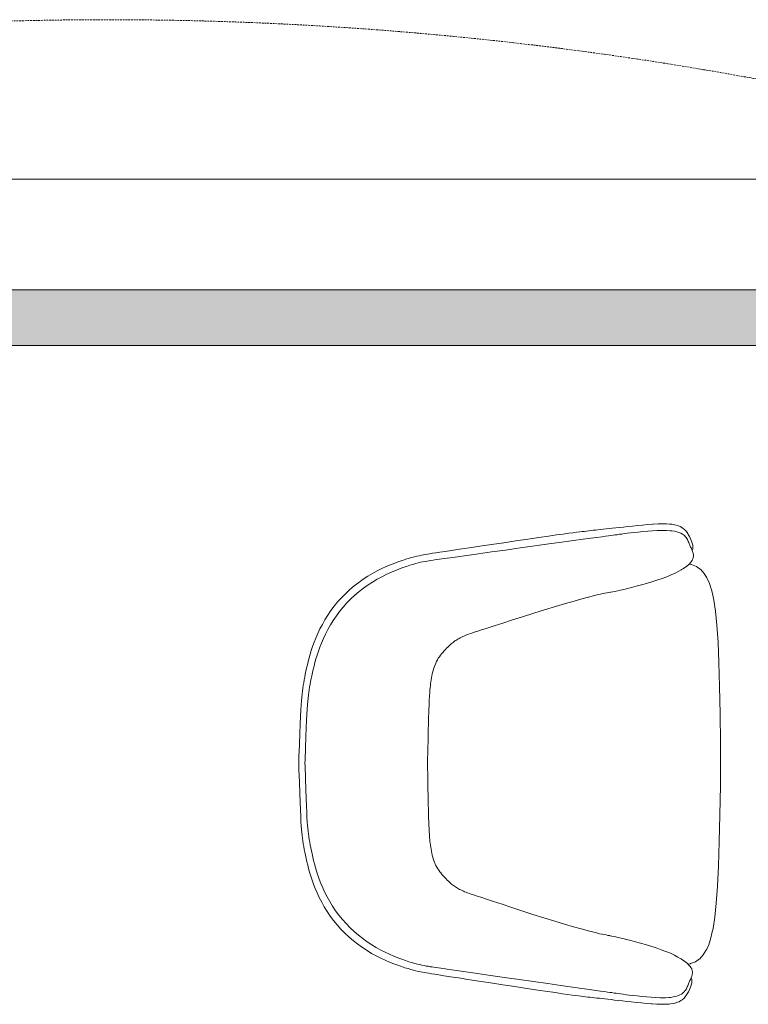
# Model space of a CAD drawing. Header units: millimetres. Extents: x -750 to 72845, y -24282 to 18874.
# Tile 87 of 154: x 59853 to 60855, y 17167 to 18521. Entities that reach past the tile are written whole.
import ezdxf

# ---------------------------------------------------------------- set-up
doc = ezdxf.new("R2010")
doc.units = ezdxf.units.MM
doc.header["$MEASUREMENT"] = 0
doc.linetypes.add('HIDDENX2', pattern=[0.75, 0.5, -0.25])
doc.layers.add('IRISH HOUSE_HYD AIRPORT_DRAINAGE LAYOUT 1$0$GREY SCALE', color=8, linetype='Continuous')
for name, color, linetype, lineweight in [('IRISH HOUSE_HYD AIRPORT_DRAINAGE LAYOUT 1$0$GREYSCALE', 8, 'Continuous', 0), ('M-MEP-ELLG-CABLE', 146, 'HIDDENX2', 20), ('M-MEP-ELPR-EQUIP', 6, 'Continuous', 20)]:
    doc.layers.add(name, color=color, linetype=linetype, lineweight=lineweight)

# ---------------------------------------------------------------- blocks, each defined once
blk = doc.blocks.new('IRISH HOUSE_HYD AIRPORT_DRAINAGE LAYOUT 1$0$FLOOR PLAN')
at = {"layer": 'IRISH HOUSE_HYD AIRPORT_DRAINAGE LAYOUT 1$0$GREYSCALE', "lineweight": 0, "ltscale": 0.25}
h = blk.add_hatch(color=8, dxfattribs=at)
h.dxf.hatch_style = 1
h.paths.add_polyline_path([(6935.6, 18149.4), (21163.6, 18149.4), (21163.6, 18073.2), (6935.6, 18073.2)])
at = {"layer": 'IRISH HOUSE_HYD AIRPORT_DRAINAGE LAYOUT 1$0$GREYSCALE', "color": 8, "lineweight": 0, "ltscale": 0.2}
blk.add_line((21163.6, 18301.8), (1808.8, 18301.8), dxfattribs=at)
at = {"layer": 'IRISH HOUSE_HYD AIRPORT_DRAINAGE LAYOUT 1$0$GREYSCALE', "color": 8, "lineweight": 0, "ltscale": 0.25}
for p, q in [((21163.6, 18149.4), (1806, 18149.4)), ((6935.6, 18149.4), (21163.6, 18149.4)), ((8543.7, 18149.4), (21163.6, 18149.4)), ((21163.6, 18073.2), (6935.6, 18073.2))]:
    blk.add_line(p, q, dxfattribs=at)
at = {"layer": 'IRISH HOUSE_HYD AIRPORT_DRAINAGE LAYOUT 1$0$GREYSCALE', "color": 8, "lineweight": 0}
for p, q in [((10645.1, 17819.2), (10648.4, 17819.6)), ((10648.4, 17819.6), (10651.9, 17819.9)), ((10651.9, 17819.9), (10655.6, 17820.3)), ((10655.6, 17820.3), (10659.5, 17820.8)), ((10659.5, 17820.8), (10663.7, 17821.2)), ((10663.7, 17821.2), (10668.2, 17821.7)), ((10668.2, 17821.7), (10673, 17822.2)), ((10673, 17822.2), (10678.1, 17822.8)), ((10678.1, 17822.8), (10683.6, 17823.4)), ((10683.6, 17823.4), (10689.5, 17824)), ((10689.5, 17824), (10695.8, 17824.7)), ((10695.8, 17824.7), (10702.6, 17825.4)), ((10702.6, 17825.4), (10709.6, 17826.1)), ((10709.6, 17826.1), (10716.6, 17826.7)), ((10716.6, 17826.7), (10723.4, 17827.2)), ((10723.4, 17827.2), (10724.5, 17827.3)), ((10724.5, 17827.3), (10731.2, 17827.6)), ((10731.2, 17827.6), (10737.4, 17827.8)), ((10737.4, 17827.8), (10742.8, 17827.7)), ((10742.8, 17827.7), (10747.5, 17827.4)), ((10747.5, 17827.4), (10749.9, 17827.2)), ((10749.9, 17827.2), (10753.7, 17826.5)), ((10753.7, 17826.5), (10756.2, 17826)), ((10756.2, 17826), (10759.2, 17825)), ((10759.2, 17825), (10761.6, 17824)), ((10761.6, 17824), (10763.8, 17822.6)), ((10763.8, 17822.6), (10765.8, 17821.4)), ((10765.8, 17821.4), (10767.9, 17819.6)), ((10767.9, 17819.6), (10770, 17817.3)), ((10535.7, 17804.4), (10551.9, 17806.8)), ((10551.9, 17806.8), (10567, 17809)), ((10567, 17809), (10580.5, 17810.9)), ((10580.5, 17810.9), (10591.6, 17812.5)), ((10591.6, 17812.5), (10600.8, 17813.8)), ((10600.8, 17813.8), (10608.3, 17814.8)), ((10608.3, 17814.8), (10614.3, 17815.6)), ((10614.3, 17815.6), (10619.2, 17816.3)), ((10627.9, 17806.6), (10614.8, 17804.8)), ((10619.2, 17816.3), (10623.3, 17816.8)), ((10623.3, 17816.8), (10626.7, 17817.2)), ((10626.7, 17817.2), (10629.8, 17817.5)), ((10638.5, 17808), (10627.9, 17806.6)), ((10629.8, 17817.5), (10632.8, 17817.9)), ((10632.8, 17817.9), (10635.8, 17818.2)), ((10635.8, 17818.2), (10638.8, 17818.5)), ((10646.9, 17809.2), (10638.5, 17808)), ((10638.8, 17818.5), (10641.9, 17818.9)), ((10641.9, 17818.9), (10645.1, 17819.2)), ((10653.6, 17810.1), (10646.9, 17809.2)), ((10658.8, 17810.8), (10653.6, 17810.1)), ((10663, 17811.3), (10658.8, 17810.8)), ((10666.3, 17811.7), (10663, 17811.3)), ((10669.2, 17812.1), (10666.3, 17811.7)), ((10672.1, 17812.5), (10669.2, 17812.1)), ((10674.9, 17812.9), (10672.1, 17812.5)), ((10677.9, 17813.4), (10674.9, 17812.9)), ((10681.1, 17813.8), (10677.9, 17813.4)), ((10684.6, 17814.3), (10681.1, 17813.8)), ((10688.6, 17814.8), (10684.6, 17814.3)), ((10693, 17815.3), (10688.6, 17814.8)), ((10698.1, 17815.9), (10693, 17815.3)), ((10703.9, 17816.5), (10698.1, 17815.9)), ((10710.2, 17817.2), (10703.9, 17816.5)), ((10716.8, 17817.8), (10710.2, 17817.2)), ((10723.3, 17818.3), (10716.8, 17817.8)), ((10729.7, 17818.6), (10723.3, 17818.3)), ((10735.6, 17818.8), (10729.7, 17818.6)), ((10737.3, 17818.8), (10735.6, 17818.8)), ((10742.9, 17818.8), (10737.3, 17818.8)), ((10747.7, 17818.4), (10742.9, 17818.8)), ((10749.8, 17818.2), (10747.7, 17818.4)), ((10753.8, 17817.6), (10749.8, 17818.2)), ((10755.8, 17817.2), (10753.8, 17817.6)), ((10758.3, 17816.4), (10755.8, 17817.2)), ((10760.8, 17815.6), (10758.3, 17816.4)), ((10762.4, 17814.9), (10760.8, 17815.6)), ((10764.6, 17813.6), (10762.4, 17814.9)), ((10766.1, 17812.7), (10764.6, 17813.6)), ((10767.3, 17811.6), (10766.1, 17812.7)), ((10768.4, 17810.4), (10767.3, 17811.6)), ((10769.7, 17808.8), (10768.4, 17810.4)), ((10770.7, 17807.5), (10769.7, 17808.8)), ((10770, 17817.3), (10771.9, 17814.6)), ((10771.4, 17806.2), (10770.7, 17807.5)), ((10772.1, 17804.8), (10771.4, 17806.2)), ((10771.9, 17814.6), (10772.7, 17813.2)), ((10772.7, 17813.2), (10774.4, 17810.3)), ((10774.4, 17810.3), (10775.9, 17807.2)), ((10775.9, 17807.2), (10777.2, 17804.1)), ((10447, 17791.3), (10457.9, 17792.9)), ((10457.9, 17792.9), (10471.1, 17794.9)), ((10471.1, 17794.9), (10486.1, 17797.1)), ((10486.1, 17797.1), (10502.2, 17799.5)), ((10502.2, 17799.5), (10518.9, 17801.9)), ((10518.9, 17801.9), (10535.7, 17804.4)), ((10541.3, 17794.6), (10521.2, 17791.8)), ((10561.4, 17797.4), (10541.3, 17794.6)), ((10580.8, 17800.1), (10561.4, 17797.4)), ((10598.9, 17802.6), (10580.8, 17800.1)), ((10614.8, 17804.8), (10598.9, 17802.6)), ((10772.7, 17803.4), (10772.1, 17804.8)), ((10773.3, 17802.1), (10772.7, 17803.4)), ((10773.9, 17800.8), (10773.3, 17802.1)), ((10774.4, 17799.5), (10773.9, 17800.8)), ((10774.9, 17798.3), (10774.4, 17799.5)), ((10775.4, 17797.1), (10774.9, 17798.3)), ((10775.9, 17795.9), (10775.4, 17797.1)), ((10776.4, 17794.8), (10775.9, 17795.9)), ((10776.9, 17793.6), (10776.4, 17794.8)), ((10777.4, 17792.4), (10776.9, 17793.6)), ((10777.2, 17804.1), (10778.1, 17801.1)), ((10777.9, 17791.2), (10777.4, 17792.4)), ((10778.1, 17801.1), (10778.7, 17798.3)), ((10778.7, 17793.6), (10778.3, 17792.1)), ((10778.7, 17798.3), (10778.9, 17795.8)), ((10778.9, 17795.8), (10778.7, 17793.6)), ((10379.6, 17777.6), (10384.3, 17779.1)), ((10384.3, 17779.1), (10388.7, 17780.4)), ((10388.7, 17780.4), (10392.6, 17781.5)), ((10392.6, 17781.5), (10396.2, 17782.5)), ((10396.2, 17782.5), (10399.5, 17783.3)), ((10399.5, 17783.3), (10402.6, 17784)), ((10402.6, 17784), (10405.6, 17784.6)), ((10405.6, 17784.6), (10408.4, 17785.2)), ((10408.4, 17785.2), (10411.2, 17785.7)), ((10411.2, 17785.7), (10414, 17786.2)), ((10414, 17786.2), (10417.1, 17786.7)), ((10417.1, 17786.7), (10420.8, 17787.3)), ((10420.8, 17787.3), (10425.3, 17788)), ((10425.3, 17788), (10431, 17788.9)), ((10430.7, 17779.2), (10425.8, 17778.6)), ((10437, 17780.1), (10430.7, 17779.2)), ((10431, 17788.9), (10438.1, 17790)), ((10445.1, 17781.2), (10437, 17780.1)), ((10438.1, 17790), (10447, 17791.3)), ((10455.4, 17782.6), (10445.1, 17781.2)), ((10468.3, 17784.4), (10455.4, 17782.6)), ((10484, 17786.6), (10468.3, 17784.4)), ((10501.9, 17789.1), (10484, 17786.6)), ((10521.2, 17791.8), (10501.9, 17789.1)), ((10778.3, 17792.1), (10777.9, 17791)), ((10778.3, 17790), (10777.9, 17791.2)), ((10778.8, 17788.8), (10778.3, 17790)), ((10778.3, 17778.4), (10778.6, 17779)), ((10778.6, 17779), (10778.9, 17779.6)), ((10779.3, 17787), (10778.8, 17788.8)), ((10778.9, 17779.6), (10779.3, 17780.5)), ((10779.6, 17785.8), (10779.3, 17787)), ((10779.3, 17780.5), (10779.5, 17781.6)), ((10779.5, 17781.6), (10779.8, 17783.6)), ((10779.8, 17784.7), (10779.6, 17785.8)), ((10779.8, 17783.6), (10779.8, 17784.7)), ((10344.8, 17763.1), (10351.1, 17766.3)), ((10351.1, 17766.3), (10357.2, 17769.1)), ((10357.2, 17769.1), (10363.2, 17771.6)), ((10363.2, 17771.6), (10369, 17773.9)), ((10369, 17773.9), (10374.4, 17775.9)), ((10374.7, 17765.6), (10369, 17763.4)), ((10374.4, 17775.9), (10379.6, 17777.6)), ((10380, 17767.6), (10374.7, 17765.6)), ((10385.1, 17769.3), (10380, 17767.6)), ((10389.7, 17770.8), (10385.1, 17769.3)), ((10394, 17772.1), (10389.7, 17770.8)), ((10397.8, 17773.2), (10394, 17772.1)), ((10401.4, 17774.1), (10397.8, 17773.2)), ((10404.6, 17774.9), (10401.4, 17774.1)), ((10407.7, 17775.6), (10404.6, 17774.9)), ((10410.6, 17776.2), (10407.7, 17775.6)), ((10413.4, 17776.7), (10410.6, 17776.2)), ((10416.1, 17777.1), (10413.4, 17776.7)), ((10418.8, 17777.6), (10416.1, 17777.1)), ((10421.9, 17778), (10418.8, 17777.6)), ((10425.8, 17778.6), (10421.9, 17778)), ((10763.5, 17764.9), (10764.1, 17765.3)), ((10764.1, 17765.3), (10765.1, 17765.9)), ((10765.1, 17765.9), (10767.3, 17767.3)), ((10767.3, 17767.3), (10770.6, 17769.8)), ((10770.6, 17769.8), (10773.4, 17772.1)), ((10773.4, 17772.1), (10774.1, 17772.8)), ((10773.7, 17772.4), (10776.6, 17771.9)), ((10774.1, 17772.8), (10776.3, 17775.2)), ((10776.3, 17775.2), (10777.9, 17777.4)), ((10776.6, 17771.9), (10777, 17771.7)), ((10777, 17771.7), (10783.9, 17769)), ((10777.9, 17777.4), (10778.3, 17778.4)), ((10783.9, 17769), (10786.1, 17767.4)), ((10786.1, 17767.4), (10789.7, 17764.9)), ((10319.5, 17747.3), (10325.7, 17751.7)), ((10325.7, 17751.7), (10332.1, 17755.9)), ((10332.1, 17755.9), (10338.4, 17759.7)), ((10338.4, 17759.7), (10344.8, 17763.1)), ((10344.8, 17751.6), (10338.5, 17747.8)), ((10351, 17755), (10344.8, 17751.6)), ((10357.1, 17758.1), (10351, 17755)), ((10363.2, 17760.9), (10357.1, 17758.1)), ((10369, 17763.4), (10363.2, 17760.9)), ((10729.6, 17750.3), (10736.6, 17752.6)), ((10736.6, 17752.6), (10743.2, 17755.1)), ((10743.2, 17755.1), (10749.2, 17757.6)), ((10749.2, 17757.6), (10754.7, 17760.2)), ((10754.7, 17760.2), (10759.7, 17762.7)), ((10759.7, 17762.7), (10762.8, 17764.5)), ((10762.8, 17764.5), (10763.5, 17764.9)), ((10789.7, 17764.9), (10794, 17760)), ((10794, 17760), (10794.3, 17759.7)), ((10794.3, 17759.7), (10798.2, 17753.6)), ((10798.2, 17753.6), (10799.2, 17751.5)), ((10307.3, 17737.5), (10313.3, 17742.5)), ((10313.3, 17742.5), (10319.5, 17747.3)), ((10326.2, 17739.4), (10320.1, 17734.7)), ((10332.3, 17743.8), (10326.2, 17739.4)), ((10338.5, 17747.8), (10332.3, 17743.8)), ((10683.8, 17737.6), (10688.9, 17738.8)), ((10688.9, 17738.8), (10694.7, 17740.3)), ((10694.7, 17740.3), (10701.2, 17741.9)), ((10701.2, 17741.9), (10708.1, 17743.8)), ((10708.1, 17743.8), (10715.2, 17745.8)), ((10715.2, 17745.8), (10722.4, 17748)), ((10722.4, 17748), (10729.6, 17750.3)), ((10799.2, 17751.5), (10801.9, 17745.6)), ((10801.9, 17745.6), (10805, 17735.8)), ((10290.7, 17720.8), (10296, 17726.6)), ((10296, 17726.6), (10301.5, 17732.2)), ((10301.5, 17732.2), (10307.3, 17737.5)), ((10314.3, 17729.7), (10308.6, 17724.5)), ((10320.1, 17734.7), (10314.3, 17729.7)), ((10615.9, 17721.7), (10626.4, 17724.6)), ((10626.4, 17724.6), (10634.9, 17727)), ((10634.9, 17727), (10635.9, 17727.2)), ((10635.9, 17727.2), (10641.8, 17728.7)), ((10641.8, 17728.7), (10647.3, 17730.1)), ((10647.3, 17730.1), (10651.7, 17731.1)), ((10651.7, 17731.1), (10655.2, 17731.8)), ((10655.2, 17731.8), (10658.1, 17732.4)), ((10658.1, 17732.4), (10660.7, 17732.8)), ((10660.7, 17732.8), (10663.3, 17733.3)), ((10663.3, 17733.3), (10665.7, 17733.7)), ((10665.7, 17733.7), (10666, 17733.8)), ((10666, 17733.8), (10668.9, 17734.3)), ((10668.9, 17734.3), (10671.9, 17734.9)), ((10671.9, 17734.9), (10675.4, 17735.7)), ((10675.4, 17735.7), (10679.3, 17736.5)), ((10679.3, 17736.5), (10683.8, 17737.6)), ((10805, 17735.8), (10806.3, 17729.6)), ((10806.3, 17729.6), (10807.7, 17723)), ((10281.2, 17708.6), (10285.8, 17714.8)), ((10285.8, 17714.8), (10290.7, 17720.8)), ((10298, 17713.3), (10293.2, 17707.3)), ((10303.1, 17719), (10298, 17713.3)), ((10308.6, 17724.5), (10303.1, 17719)), ((10574.9, 17709.5), (10589.9, 17714.1)), ((10589.9, 17714.1), (10603.6, 17718.1)), ((10603.6, 17718.1), (10615.9, 17721.7)), ((10807.7, 17723), (10810, 17707.6)), ((10273, 17695.9), (10277, 17702.3)), ((10277, 17702.3), (10281.2, 17708.6)), ((10288.7, 17701.2), (10284.5, 17695)), ((10293.2, 17707.3), (10288.7, 17701.2)), ((10531, 17695.7), (10544.8, 17700)), ((10544.8, 17700), (10560.1, 17704.9)), ((10560.1, 17704.9), (10574.9, 17709.5)), ((10810, 17707.6), (10812, 17688.4)), ((10266.1, 17683.2), (10269.4, 17689.5)), ((10269.4, 17689.5), (10273, 17695.9)), ((10280.6, 17688.7), (10277.1, 17682.4)), ((10284.5, 17695), (10280.6, 17688.7)), ((10488.1, 17681.9), (10495.9, 17684.4)), ((10495.9, 17684.4), (10505.7, 17687.5)), ((10505.7, 17687.5), (10517.5, 17691.3)), ((10517.5, 17691.3), (10531, 17695.7)), ((10812, 17688.4), (10813.6, 17665.1)), ((10258.1, 17665), (10260.5, 17670.8)), ((10260.5, 17670.8), (10263.1, 17676.9)), ((10263.1, 17676.9), (10266.1, 17683.2)), ((10273.8, 17676.1), (10270.9, 17670)), ((10277.1, 17682.4), (10273.8, 17676.1)), ((10457.4, 17670.2), (10459, 17671.1)), ((10459, 17671.1), (10460.7, 17671.9)), ((10460.7, 17671.9), (10462.4, 17672.7)), ((10462.4, 17672.7), (10464.1, 17673.5)), ((10464.1, 17673.5), (10465.9, 17674.3)), ((10465.9, 17674.3), (10467.8, 17675.1)), ((10467.8, 17675.1), (10469.7, 17675.8)), ((10469.7, 17675.8), (10472, 17676.6)), ((10472, 17676.6), (10474.8, 17677.6)), ((10474.8, 17677.6), (10478.3, 17678.7)), ((10478.3, 17678.7), (10482, 17679.9)), ((10482, 17679.9), (10488.1, 17681.9)), ((10254.2, 17653.8), (10256, 17659.3)), ((10256, 17659.3), (10258.1, 17665)), ((10266, 17658.2), (10264, 17652.6)), ((10268.3, 17663.9), (10266, 17658.2)), ((10270.9, 17670), (10268.3, 17663.9)), ((10440.3, 17656.8), (10442, 17658.4)), ((10442, 17658.4), (10443.6, 17660)), ((10443.6, 17660), (10445.1, 17661.3)), ((10445.1, 17661.3), (10446.5, 17662.6)), ((10446.5, 17662.6), (10447.9, 17663.8)), ((10447.9, 17663.8), (10449.2, 17664.8)), ((10449.2, 17664.8), (10450.5, 17665.8)), ((10450.5, 17665.8), (10451.8, 17666.8)), ((10451.8, 17666.8), (10453.1, 17667.6)), ((10453.1, 17667.6), (10454.5, 17668.5)), ((10454.5, 17668.5), (10455.9, 17669.4)), ((10455.9, 17669.4), (10457.4, 17670.2)), ((10813.6, 17665.1), (10814.8, 17637.1)), ((10250, 17638.6), (10251.2, 17643.5)), ((10251.2, 17643.5), (10252.6, 17648.5)), ((10252.6, 17648.5), (10254.2, 17653.8)), ((10262.2, 17647.2), (10260.6, 17642)), ((10264, 17652.6), (10262.2, 17647.2)), ((10428.9, 17642.9), (10430.3, 17645)), ((10430.3, 17645), (10431.8, 17647)), ((10431.8, 17647), (10433.3, 17649)), ((10433.3, 17649), (10434.9, 17651)), ((10434.9, 17651), (10436.8, 17653.1)), ((10436.8, 17653.1), (10438.6, 17655)), ((10438.6, 17655), (10440.3, 17656.8)), ((10247.8, 17629.5), (10248.8, 17633.9)), ((10248.8, 17633.9), (10250, 17638.6)), ((10258, 17632.2), (10256.9, 17627.6)), ((10259.2, 17637), (10258, 17632.2)), ((10260.6, 17642), (10259.2, 17637)), ((10422.6, 17629.3), (10423.5, 17631.7)), ((10423.5, 17631.7), (10424.4, 17634)), ((10424.4, 17634), (10425.3, 17636.3)), ((10425.3, 17636.3), (10426.4, 17638.5)), ((10426.4, 17638.5), (10427.6, 17640.6)), ((10427.6, 17640.6), (10428.9, 17642.9)), ((10814.8, 17637.1), (10815.8, 17603.9)), ((10244.5, 17613.2), (10245.2, 17617.1)), ((10245.2, 17617.1), (10246, 17621.1)), ((10246, 17621.1), (10246.9, 17625.2)), ((10246.9, 17625.2), (10247.8, 17629.5)), ((10255, 17618.9), (10254.1, 17614.9)), ((10255.9, 17623.2), (10255, 17618.9)), ((10256.9, 17627.6), (10255.9, 17623.2)), ((10419.5, 17616), (10420, 17618.8)), ((10420, 17618.8), (10420.6, 17621.5)), ((10420.6, 17621.5), (10421.2, 17624.2)), ((10421.2, 17624.2), (10421.9, 17626.8)), ((10421.9, 17626.8), (10422.6, 17629.3)), ((10242.6, 17601.7), (10243.1, 17605.5)), ((10243.1, 17605.5), (10243.8, 17609.3)), ((10243.8, 17609.3), (10244.5, 17613.2)), ((10251.9, 17603.3), (10251.3, 17599.5)), ((10252.6, 17607.1), (10251.9, 17603.3)), ((10253.3, 17610.9), (10252.6, 17607.1)), ((10254.1, 17614.9), (10253.3, 17610.9)), ((10417.7, 17602.5), (10418, 17605.1)), ((10418, 17605.1), (10418.3, 17607.8)), ((10418.3, 17607.8), (10418.6, 17610.4)), ((10418.6, 17610.4), (10419, 17613.2)), ((10419, 17613.2), (10419.5, 17616)), ((10815.8, 17603.9), (10816.5, 17566.7)), ((10240.7, 17584.6), (10241.2, 17589.6)), ((10241.2, 17589.6), (10241.6, 17593.9)), ((10241.6, 17593.9), (10242.1, 17597.8)), ((10242.1, 17597.8), (10242.6, 17601.7)), ((10250.3, 17592), (10249.8, 17588.1)), ((10250.8, 17595.8), (10250.3, 17592)), ((10251.3, 17599.5), (10250.8, 17595.8)), ((10416.5, 17586.8), (10416.7, 17589.6)), ((10416.7, 17589.6), (10416.8, 17592.3)), ((10416.8, 17592.3), (10417, 17595)), ((10417, 17595), (10417.2, 17597.6)), ((10417.2, 17597.6), (10417.4, 17599.8)), ((10417.4, 17599.8), (10417.7, 17602.5)), ((10239.9, 17571.6), (10240.3, 17578.7)), ((10240.3, 17578.7), (10240.7, 17584.6)), ((10249, 17579), (10248.6, 17573.1)), ((10249.4, 17583.8), (10249, 17579)), ((10249.8, 17588.1), (10249.4, 17583.8)), ((10415.9, 17573.5), (10416.1, 17577.7)), ((10416.1, 17577.7), (10416.2, 17581.2)), ((10416.2, 17581.2), (10416.3, 17584.3)), ((10416.3, 17584.3), (10416.5, 17586.8)), ((10239, 17552.3), (10239.5, 17562.9)), ((10239.5, 17562.9), (10239.9, 17571.6)), ((10248.2, 17566.1), (10247.8, 17557.5)), ((10248.6, 17573.1), (10248.2, 17566.1)), ((10415.6, 17561.8), (10415.7, 17568.3)), ((10415.7, 17568.3), (10415.9, 17573.5)), ((10816.5, 17566.7), (10816.9, 17526.9)), ((10238.5, 17539.6), (10239, 17552.3)), ((10247.8, 17557.5), (10247.3, 17547.1)), ((10415.1, 17543.8), (10415.4, 17553.8)), ((10415.4, 17553.8), (10415.6, 17561.8)), ((10237.9, 17524.5), (10238.5, 17539.6)), ((10247.3, 17547.1), (10246.8, 17534.6)), ((10414.8, 17531.7), (10415.1, 17543.8)), ((10237.3, 17507.3), (10237.9, 17524.5)), ((10246.8, 17534.6), (10246.2, 17519.7)), ((10414.5, 17517.1), (10414.8, 17531.7)), ((10816.9, 17526.9), (10817.1, 17497.2)), ((10246.2, 17519.7), (10245.6, 17502.8)), ((10414.2, 17500.4), (10414.5, 17517.1)), ((10237, 17498.6), (10237.3, 17507.3)), ((10237.3, 17489.9), (10237, 17498.6)), ((10245.6, 17502.8), (10245.5, 17498.6)), ((10245.5, 17498.6), (10245.6, 17494.4)), ((10245.6, 17494.4), (10246.1, 17477.5)), ((10414.1, 17498.2), (10414.2, 17500.4)), ((10414.2, 17496), (10414.1, 17498.2)), ((10414.4, 17479.3), (10414.2, 17496)), ((10817.1, 17497.2), (10816.8, 17467.6)), ((10237.8, 17472.7), (10237.3, 17489.9)), ((10238.3, 17457.6), (10237.8, 17472.7)), ((10246.1, 17477.5), (10246.6, 17462.6)), ((10414.7, 17464.7), (10414.4, 17479.3)), ((10816.8, 17467.6), (10816.2, 17427.8)), ((10238.8, 17444.9), (10238.3, 17457.6)), ((10246.6, 17462.6), (10247.1, 17450.1)), ((10414.9, 17452.6), (10414.7, 17464.7)), ((10239.2, 17434.4), (10238.8, 17444.9)), ((10247.1, 17450.1), (10247.5, 17439.7)), ((10415.1, 17442.6), (10414.9, 17452.6)), ((10415.3, 17434.6), (10415.1, 17442.6)), ((10239.6, 17425.7), (10239.2, 17434.4)), ((10247.5, 17439.7), (10247.9, 17431.1)), ((10247.9, 17431.1), (10248.2, 17424.1)), ((10415.4, 17428.1), (10415.3, 17434.6)), ((10415.5, 17422.9), (10415.4, 17428.1)), ((10816.2, 17427.8), (10815.3, 17390.6)), ((10240, 17418.5), (10239.6, 17425.7)), ((10240.3, 17412.6), (10240, 17418.5)), ((10248.2, 17424.1), (10248.6, 17418.2)), ((10248.6, 17418.2), (10249, 17413.3)), ((10249, 17413.3), (10249.4, 17409.1)), ((10415.7, 17418.7), (10415.5, 17422.9)), ((10415.8, 17415.2), (10415.7, 17418.7)), ((10415.9, 17412.1), (10415.8, 17415.2)), ((10240.7, 17407.6), (10240.3, 17412.6)), ((10241.1, 17403.3), (10240.7, 17407.6)), ((10241.6, 17399.4), (10241.1, 17403.3)), ((10249.4, 17409.1), (10249.8, 17405.2)), ((10249.8, 17405.2), (10250.3, 17401.4)), ((10250.3, 17401.4), (10250.8, 17397.7)), ((10416.1, 17409.6), (10415.9, 17412.1)), ((10416.2, 17406.8), (10416.1, 17409.6)), ((10416.4, 17404), (10416.2, 17406.8)), ((10416.6, 17401.4), (10416.4, 17404)), ((10416.7, 17398.8), (10416.6, 17401.4)), ((10242.1, 17395.5), (10241.6, 17399.4)), ((10242.6, 17391.7), (10242.1, 17395.5)), ((10243.2, 17387.9), (10242.6, 17391.7)), ((10243.9, 17384.1), (10243.2, 17387.9)), ((10250.8, 17397.7), (10251.4, 17393.9)), ((10251.4, 17393.9), (10252.1, 17390.1)), ((10252.1, 17390.1), (10252.8, 17386.2)), ((10252.8, 17386.2), (10253.6, 17382.3)), ((10416.9, 17396.5), (10416.7, 17398.8)), ((10417.2, 17393.9), (10416.9, 17396.5)), ((10417.4, 17391.3), (10417.2, 17393.9)), ((10417.7, 17388.6), (10417.4, 17391.3)), ((10418.1, 17386), (10417.7, 17388.6)), ((10418.5, 17383.2), (10418.1, 17386)), ((10815.3, 17390.6), (10814.2, 17357.4)), ((10244.6, 17380.1), (10243.9, 17384.1)), ((10245.4, 17376.1), (10244.6, 17380.1)), ((10246.3, 17372), (10245.4, 17376.1)), ((10253.6, 17382.3), (10254.4, 17378.2)), ((10254.4, 17378.2), (10255.3, 17374)), ((10255.3, 17374), (10256.3, 17369.6)), ((10418.9, 17380.4), (10418.5, 17383.2)), ((10419.4, 17377.6), (10418.9, 17380.4)), ((10420, 17374.9), (10419.4, 17377.6)), ((10420.6, 17372.2), (10420, 17374.9)), ((10247.2, 17367.7), (10246.3, 17372)), ((10248.2, 17363.2), (10247.2, 17367.7)), ((10249.3, 17358.6), (10248.2, 17363.2)), ((10256.3, 17369.6), (10257.4, 17365)), ((10257.4, 17365), (10258.6, 17360.2)), ((10258.6, 17360.2), (10259.9, 17355.2)), ((10421.3, 17369.6), (10420.6, 17372.2)), ((10422, 17367.1), (10421.3, 17369.6)), ((10422.8, 17364.7), (10422, 17367.1)), ((10423.7, 17362.3), (10422.8, 17364.7)), ((10424.7, 17360.1), (10423.7, 17362.3)), ((10425.7, 17357.9), (10424.7, 17360.1)), ((10250.5, 17353.7), (10249.3, 17358.6)), ((10251.9, 17348.6), (10250.5, 17353.7)), ((10253.5, 17343.4), (10251.9, 17348.6)), ((10259.9, 17355.2), (10261.5, 17350)), ((10261.5, 17350), (10263.2, 17344.6)), ((10426.9, 17355.7), (10425.7, 17357.9)), ((10428.2, 17353.4), (10426.9, 17355.7)), ((10429.6, 17351.4), (10428.2, 17353.4)), ((10431.1, 17349.3), (10429.6, 17351.4)), ((10432.6, 17347.3), (10431.1, 17349.3)), ((10434.2, 17345.3), (10432.6, 17347.3)), ((10814.2, 17357.4), (10812.8, 17329.4)), ((10255.3, 17337.9), (10253.5, 17343.4)), ((10257.3, 17332.2), (10255.3, 17337.9)), ((10259.6, 17326.3), (10257.3, 17332.2)), ((10263.2, 17344.6), (10265.2, 17339)), ((10265.2, 17339), (10267.5, 17333.1)), ((10267.5, 17333.1), (10270.1, 17327.1)), ((10436.1, 17343.2), (10434.2, 17345.3)), ((10437.8, 17341.3), (10436.1, 17343.2)), ((10439.5, 17339.5), (10437.8, 17341.3)), ((10441.2, 17337.9), (10439.5, 17339.5)), ((10442.8, 17336.3), (10441.2, 17337.9)), ((10444.3, 17334.9), (10442.8, 17336.3)), ((10445.7, 17333.6), (10444.3, 17334.9)), ((10447.1, 17332.5), (10445.7, 17333.6)), ((10448.4, 17331.4), (10447.1, 17332.5)), ((10262.3, 17320.2), (10259.6, 17326.3)), ((10265.2, 17313.9), (10262.3, 17320.2)), ((10270.1, 17327.1), (10273, 17321)), ((10273, 17321), (10276.2, 17314.7)), ((10449.7, 17330.4), (10448.4, 17331.4)), ((10451, 17329.5), (10449.7, 17330.4)), ((10452.3, 17328.6), (10451, 17329.5)), ((10453.7, 17327.7), (10452.3, 17328.6)), ((10455.1, 17326.8), (10453.7, 17327.7)), ((10456.6, 17326), (10455.1, 17326.8)), ((10458.2, 17325.1), (10456.6, 17326)), ((10459.8, 17324.3), (10458.2, 17325.1)), ((10461.5, 17323.4), (10459.8, 17324.3)), ((10463.3, 17322.6), (10461.5, 17323.4)), ((10465.1, 17321.8), (10463.3, 17322.6)), ((10467, 17321.1), (10465.1, 17321.8)), ((10468.9, 17320.3), (10467, 17321.1)), ((10471.2, 17319.5), (10468.9, 17320.3)), ((10474, 17318.6), (10471.2, 17319.5)), ((10477.5, 17317.4), (10474, 17318.6)), ((10812.8, 17329.4), (10811.1, 17306.1)), ((10268.5, 17307.6), (10265.2, 17313.9)), ((10272.1, 17301.2), (10268.5, 17307.6)), ((10276.2, 17314.7), (10279.7, 17308.4)), ((10279.7, 17308.4), (10283.5, 17302.1)), ((10481.1, 17316.2), (10477.5, 17317.4)), ((10487.3, 17314.2), (10481.1, 17316.2)), ((10495.1, 17311.6), (10487.3, 17314.2)), ((10504.8, 17308.5), (10495.1, 17311.6)), ((10516.6, 17304.6), (10504.8, 17308.5)), ((10811.1, 17306.1), (10809, 17287)), ((10276, 17294.8), (10272.1, 17301.2)), ((10280.2, 17288.4), (10276, 17294.8)), ((10283.5, 17302.1), (10287.7, 17295.8)), ((10287.7, 17295.8), (10292.2, 17289.7)), ((10530.1, 17300.2), (10516.6, 17304.6)), ((10543.8, 17295.7), (10530.1, 17300.2)), ((10559.1, 17290.8), (10543.8, 17295.7)), ((10284.8, 17282.2), (10280.2, 17288.4)), ((10289.7, 17276.2), (10284.8, 17282.2)), ((10292.2, 17289.7), (10297, 17283.7)), ((10297, 17283.7), (10302.1, 17278)), ((10302.1, 17278), (10307.5, 17272.4)), ((10573.9, 17286.2), (10559.1, 17290.8)), ((10588.9, 17281.5), (10573.9, 17286.2)), ((10602.5, 17277.4), (10588.9, 17281.5)), ((10809, 17287), (10806.7, 17271.5)), ((10294.9, 17270.4), (10289.7, 17276.2)), ((10300.4, 17264.8), (10294.9, 17270.4)), ((10306.2, 17259.4), (10300.4, 17264.8)), ((10307.5, 17272.4), (10313.2, 17267.2)), ((10313.2, 17267.2), (10319, 17262.2)), ((10614.9, 17273.7), (10602.5, 17277.4)), ((10625.3, 17270.7), (10614.9, 17273.7)), ((10633.8, 17268.4), (10625.3, 17270.7)), ((10634.8, 17268.1), (10633.8, 17268.4)), ((10640.7, 17266.6), (10634.8, 17268.1)), ((10646.2, 17265.2), (10640.7, 17266.6)), ((10650.6, 17264.2), (10646.2, 17265.2)), ((10654.1, 17263.5), (10650.6, 17264.2)), ((10805.2, 17264.9), (10803.8, 17258.7)), ((10806.7, 17271.5), (10805.2, 17264.9)), ((10312.2, 17254.4), (10306.2, 17259.4)), ((10318.3, 17249.6), (10312.2, 17254.4)), ((10319, 17262.2), (10325, 17257.5)), ((10325, 17257.5), (10331.1, 17253)), ((10331.1, 17253), (10337.3, 17248.9)), ((10657, 17262.9), (10654.1, 17263.5)), ((10659.6, 17262.4), (10657, 17262.9)), ((10662.2, 17261.9), (10659.6, 17262.4)), ((10664.6, 17261.5), (10662.2, 17261.9)), ((10664.9, 17261.4), (10664.6, 17261.5)), ((10667.7, 17260.9), (10664.9, 17261.4)), ((10670.8, 17260.2), (10667.7, 17260.9)), ((10674.3, 17259.5), (10670.8, 17260.2)), ((10678.2, 17258.6), (10674.3, 17259.5)), ((10682.6, 17257.6), (10678.2, 17258.6)), ((10687.7, 17256.3), (10682.6, 17257.6)), ((10693.6, 17254.8), (10687.7, 17256.3)), ((10700, 17253.1), (10693.6, 17254.8)), ((10706.9, 17251.2), (10700, 17253.1)), ((10714, 17249.2), (10706.9, 17251.2)), ((10803.8, 17258.7), (10800.7, 17249)), ((10324.5, 17245.1), (10318.3, 17249.6)), ((10330.9, 17240.9), (10324.5, 17245.1)), ((10337.2, 17237.1), (10330.9, 17240.9)), ((10343.5, 17233.6), (10337.2, 17237.1)), ((10337.3, 17248.9), (10343.6, 17245.1)), ((10343.6, 17245.1), (10349.8, 17241.7)), ((10349.8, 17241.7), (10355.9, 17238.6)), ((10355.9, 17238.6), (10361.9, 17235.8)), ((10721.3, 17247), (10714, 17249.2)), ((10728.4, 17244.6), (10721.3, 17247)), ((10735.4, 17242.2), (10728.4, 17244.6)), ((10742, 17239.7), (10735.4, 17242.2)), ((10748, 17237.2), (10742, 17239.7)), ((10753.5, 17234.6), (10748, 17237.2)), ((10797, 17240.9), (10793, 17234.9)), ((10798, 17243.1), (10797, 17240.9)), ((10800.7, 17249), (10798, 17243.1)), ((10349.8, 17230.4), (10343.5, 17233.6)), ((10355.9, 17227.6), (10349.8, 17230.4)), ((10361.9, 17225), (10355.9, 17227.6)), ((10361.9, 17235.8), (10367.8, 17233.2)), ((10367.7, 17222.8), (10361.9, 17225)), ((10367.8, 17233.2), (10373.4, 17231)), ((10373.4, 17231), (10378.8, 17229)), ((10378.8, 17229), (10383.8, 17227.3)), ((10383.8, 17227.3), (10388.5, 17225.7)), ((10388.5, 17225.7), (10392.7, 17224.4)), ((10392.7, 17224.4), (10396.5, 17223.3)), ((10758.4, 17232), (10753.5, 17234.6)), ((10761.5, 17230.2), (10758.4, 17232)), ((10762.2, 17229.8), (10761.5, 17230.2)), ((10762.8, 17229.4), (10762.2, 17229.8)), ((10763.8, 17228.8), (10762.8, 17229.4)), ((10766, 17227.4), (10763.8, 17228.8)), ((10769.3, 17225), (10766, 17227.4)), ((10772.1, 17222.6), (10769.3, 17225)), ((10782.6, 17225.7), (10775.7, 17223)), ((10784.9, 17227.2), (10782.6, 17225.7)), ((10788.4, 17229.7), (10784.9, 17227.2)), ((10792.7, 17234.6), (10788.4, 17229.7)), ((10793, 17234.9), (10792.7, 17234.6)), ((10373.1, 17220.7), (10367.7, 17222.8)), ((10378.2, 17219), (10373.1, 17220.7)), ((10383, 17217.4), (10378.2, 17219)), ((10387.3, 17216.1), (10383, 17217.4)), ((10391.2, 17215), (10387.3, 17216.1)), ((10394.8, 17214), (10391.2, 17215)), ((10398.2, 17213.2), (10394.8, 17214)), ((10396.5, 17223.3), (10400.1, 17222.4)), ((10401.3, 17212.4), (10398.2, 17213.2)), ((10400.1, 17222.4), (10403.3, 17221.6)), ((10404.2, 17211.8), (10401.3, 17212.4)), ((10403.3, 17221.6), (10406.4, 17220.9)), ((10407.1, 17211.3), (10404.2, 17211.8)), ((10406.4, 17220.9), (10409.3, 17220.3)), ((10409.9, 17210.7), (10407.1, 17211.3)), ((10409.3, 17220.3), (10412.1, 17219.7)), ((10412.7, 17210.2), (10409.9, 17210.7)), ((10412.1, 17219.7), (10414.8, 17219.3)), ((10415.7, 17209.7), (10412.7, 17210.2)), ((10414.8, 17219.3), (10417.5, 17218.8)), ((10417.5, 17218.8), (10420.6, 17218.4)), ((10420.6, 17218.4), (10424.4, 17217.8)), ((10424.4, 17217.8), (10429.3, 17217.1)), ((10429.3, 17217.1), (10435.7, 17216.2)), ((10435.7, 17216.2), (10443.8, 17215)), ((10443.8, 17215), (10454.1, 17213.6)), ((10454.1, 17213.6), (10466.9, 17211.8)), ((10466.9, 17211.8), (10482.6, 17209.5)), ((10772.7, 17221.9), (10772.1, 17222.6)), ((10775.3, 17222.8), (10772.4, 17222.3)), ((10774.9, 17219.5), (10772.7, 17221.9)), ((10776.6, 17217.2), (10774.9, 17219.5)), ((10775.7, 17223), (10775.3, 17222.8)), ((10777, 17216.3), (10776.6, 17217.2)), ((10777.3, 17215.7), (10777, 17216.3)), ((10777.6, 17215.1), (10777.3, 17215.7)), ((10778, 17214.1), (10777.6, 17215.1)), ((10778.2, 17213.1), (10778, 17214.1)), ((10778.4, 17211.1), (10778.2, 17213.1)), ((10778.2, 17208.9), (10778.4, 17210)), ((10778.4, 17210), (10778.4, 17211.1)), ((10419.4, 17209.1), (10415.7, 17209.7)), ((10423.9, 17208.3), (10419.4, 17209.1)), ((10429.6, 17207.4), (10423.9, 17208.3)), ((10436.7, 17206.3), (10429.6, 17207.4)), ((10445.6, 17205), (10436.7, 17206.3)), ((10456.5, 17203.3), (10445.6, 17205)), ((10469.7, 17201.3), (10456.5, 17203.3)), ((10484.6, 17199), (10469.7, 17201.3)), ((10482.6, 17209.5), (10500.5, 17206.9)), ((10500.8, 17196.5), (10484.6, 17199)), ((10500.5, 17206.9), (10519.8, 17204.1)), ((10517.5, 17194), (10500.8, 17196.5)), ((10519.8, 17204.1), (10539.9, 17201.2)), ((10539.9, 17201.2), (10560, 17198.3)), ((10560, 17198.3), (10579.4, 17195.6)), ((10773.5, 17196.4), (10774, 17197.6)), ((10774, 17197.6), (10774.5, 17198.8)), ((10774.5, 17198.8), (10775, 17199.9)), ((10775, 17199.9), (10775.5, 17201.1)), ((10775.5, 17201.1), (10776, 17202.3)), ((10776, 17202.3), (10776.5, 17203.5)), ((10776.5, 17203.5), (10776.9, 17204.7)), ((10776.5, 17203.6), (10776.9, 17202.6)), ((10776.9, 17204.7), (10777.4, 17205.9)), ((10776.9, 17202.6), (10777.3, 17201)), ((10777.3, 17201), (10777.5, 17198.9)), ((10777.5, 17198.9), (10777.3, 17196.4)), ((10777.4, 17205.9), (10777.9, 17207.7)), ((10777.9, 17207.7), (10778.2, 17208.9)), ((10534.2, 17191.4), (10517.5, 17194)), ((10550.5, 17189), (10534.2, 17191.4)), ((10565.6, 17186.7), (10550.5, 17189)), ((10579, 17184.7), (10565.6, 17186.7)), ((10590.1, 17183.1), (10579, 17184.7)), ((10579.4, 17195.6), (10597.4, 17193)), ((10599.3, 17181.7), (10590.1, 17183.1)), ((10597.4, 17193), (10613.3, 17190.7)), ((10613.3, 17190.7), (10626.4, 17188.8)), ((10626.4, 17188.8), (10637, 17187.3)), ((10637, 17187.3), (10645.5, 17186.1)), ((10645.5, 17186.1), (10652.1, 17185.2)), ((10652.1, 17185.2), (10657.4, 17184.5)), ((10657.4, 17184.5), (10661.5, 17183.9)), ((10661.5, 17183.9), (10664.8, 17183.5)), ((10664.8, 17183.5), (10667.7, 17183.1)), ((10667.7, 17183.1), (10670.6, 17182.6)), ((10764.6, 17182.1), (10765.8, 17183.2)), ((10765.8, 17183.2), (10766.9, 17184.3)), ((10766.9, 17184.3), (10768.3, 17185.9)), ((10768.3, 17185.9), (10769.2, 17187.2)), ((10769.2, 17187.2), (10770, 17188.5)), ((10770, 17188.5), (10770.7, 17189.9)), ((10770.7, 17189.9), (10771.3, 17191.3)), ((10772.9, 17184.4), (10771.2, 17181.5)), ((10771.3, 17191.3), (10771.9, 17192.6)), ((10771.9, 17192.6), (10772.4, 17193.9)), ((10772.4, 17193.9), (10772.9, 17195.2)), ((10772.9, 17195.2), (10773.5, 17196.4)), ((10774.5, 17187.4), (10772.9, 17184.4)), ((10775.7, 17190.5), (10774.5, 17187.4)), ((10776.7, 17193.6), (10775.7, 17190.5)), ((10777.3, 17196.4), (10776.7, 17193.6)), ((10606.8, 17180.7), (10599.3, 17181.7)), ((10612.8, 17179.8), (10606.8, 17180.7)), ((10617.7, 17179.1), (10612.8, 17179.8)), ((10621.7, 17178.6), (10617.7, 17179.1)), ((10625.2, 17178.2), (10621.7, 17178.6)), ((10628.2, 17177.8), (10625.2, 17178.2)), ((10631.3, 17177.5), (10628.2, 17177.8)), ((10634.3, 17177.1), (10631.3, 17177.5)), ((10637.3, 17176.8), (10634.3, 17177.1)), ((10640.4, 17176.5), (10637.3, 17176.8)), ((10643.6, 17176.1), (10640.4, 17176.5)), ((10646.9, 17175.7), (10643.6, 17176.1)), ((10650.4, 17175.3), (10646.9, 17175.7)), ((10654.1, 17174.9), (10650.4, 17175.3)), ((10658, 17174.5), (10654.1, 17174.9)), ((10662.2, 17174), (10658, 17174.5)), ((10666.7, 17173.5), (10662.2, 17174)), ((10671.4, 17172.9), (10666.7, 17173.5)), ((10670.6, 17182.6), (10673.4, 17182.2)), ((10676.6, 17172.4), (10671.4, 17172.9)), ((10673.4, 17182.2), (10676.4, 17181.8)), ((10676.4, 17181.8), (10679.6, 17181.3)), ((10682.1, 17171.7), (10676.6, 17172.4)), ((10679.6, 17181.3), (10683.1, 17180.9)), ((10688, 17171.1), (10682.1, 17171.7)), ((10683.1, 17180.9), (10687, 17180.3)), ((10687, 17180.3), (10691.5, 17179.8)), ((10694.3, 17170.4), (10688, 17171.1)), ((10691.5, 17179.8), (10696.6, 17179.2)), ((10701, 17169.7), (10694.3, 17170.4)), ((10696.6, 17179.2), (10702.4, 17178.5)), ((10708, 17169), (10701, 17169.7)), ((10702.4, 17178.5), (10708.7, 17177.8)), ((10708.7, 17177.8), (10715.3, 17177.2)), ((10715.3, 17177.2), (10721.8, 17176.7)), ((10721.8, 17176.7), (10728.2, 17176.3)), ((10728.2, 17176.3), (10734.1, 17176.1)), ((10734.1, 17176.1), (10735.8, 17176.1)), ((10735.8, 17176.1), (10741.4, 17176.1)), ((10741.4, 17176.1), (10746.2, 17176.4)), ((10746.2, 17176.4), (10748.3, 17176.6)), ((10748.3, 17176.6), (10752.3, 17177.2)), ((10752.3, 17177.2), (10754.3, 17177.6)), ((10754.3, 17177.6), (10756.8, 17178.4)), ((10757.6, 17169.8), (10754.6, 17168.8)), ((10756.8, 17178.4), (10759.2, 17179.1)), ((10760, 17170.7), (10757.6, 17169.8)), ((10759.2, 17179.1), (10760.9, 17179.9)), ((10762.3, 17172.1), (10760, 17170.7)), ((10760.9, 17179.9), (10763.1, 17181.2)), ((10764.3, 17173.3), (10762.3, 17172.1)), ((10763.1, 17181.2), (10764.6, 17182.1)), ((10766.4, 17175.1), (10764.3, 17173.3)), ((10768.4, 17177.4), (10766.4, 17175.1)), ((10770.4, 17180.1), (10768.4, 17177.4)), ((10771.2, 17181.5), (10770.4, 17180.1)), ((10715, 17168.3), (10708, 17169)), ((10721.8, 17167.8), (10715, 17168.3)), ((10723, 17167.7), (10721.8, 17167.8)), ((10729.6, 17167.3), (10723, 17167.7)), ((10735.8, 17167.1), (10729.6, 17167.3)), ((10741.3, 17167.1), (10735.8, 17167.1)), ((10745.9, 17167.4), (10741.3, 17167.1)), ((10748.3, 17167.6), (10745.9, 17167.4)), ((10752.2, 17168.3), (10748.3, 17167.6)), ((10754.6, 17168.8), (10752.2, 17168.3))]:
    blk.add_line(p, q, dxfattribs=at)
blk = doc.blocks.new('IRISH HOUSE_HYD AIRPORT_DRAINAGE LAYOUT 1')
at = {"layer": 'IRISH HOUSE_HYD AIRPORT_DRAINAGE LAYOUT 1$0$GREY SCALE'}
blk.add_blockref('IRISH HOUSE_HYD AIRPORT_DRAINAGE LAYOUT 1$0$FLOOR PLAN', (0, 0), dxfattribs=at)

msp = doc.modelspace()

# ---------------------------------------------------------------- linework, layer by layer
at = {"layer": 'M-MEP-ELLG-CABLE', "color": 1, "ltscale": 5}
msp.add_arc((59975, 13605.4), 4915.7, 72.8217, 107.39, dxfattribs=at)

# ---------------------------------------------------------------- block references
at = {"layer": 'M-MEP-ELPR-EQUIP'}
msp.add_blockref('IRISH HOUSE_HYD AIRPORT_DRAINAGE LAYOUT 1', (50000, 0), dxfattribs=at)

doc.saveas('drawing.dxf')
